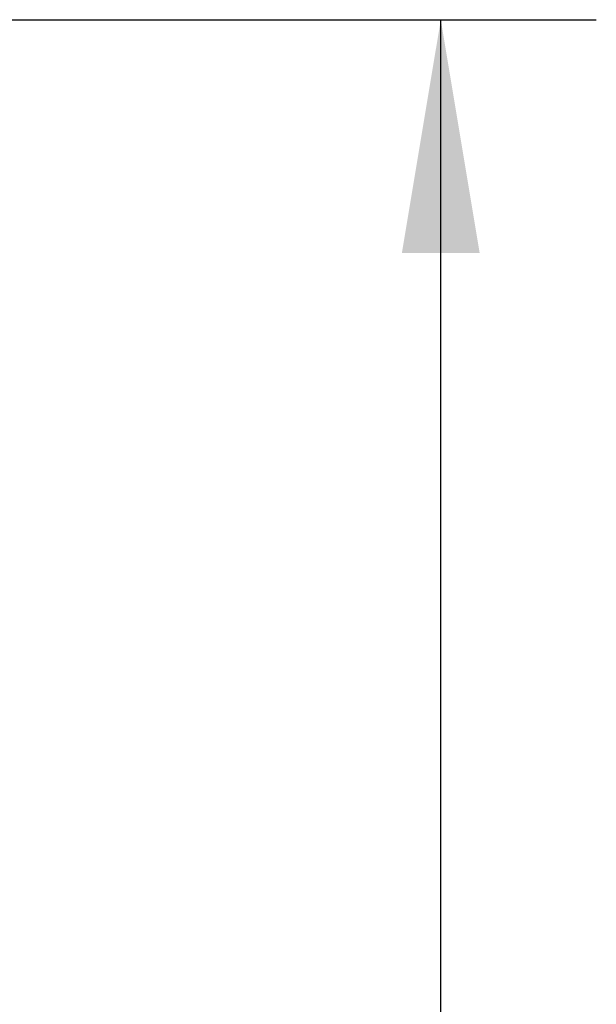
# Model space of a CAD drawing. Header units: millimetres. Extents: x 0 to 420, y 0 to 297.
# Tile 114 of 115: x 328 to 336, y 220 to 233. Entities that reach past the tile are written whole.
import ezdxf

# ---------------------------------------------------------------- set-up
doc = ezdxf.new("R2010")
doc.units = ezdxf.units.MM
doc.layers.add('QUOTE', color=174, linetype='Continuous')
doc.styles.add('SLDTEXTSTYLE3', font='TXT', dxfattribs={"width": 0.75})
doc.dimstyles.new('SLDDIMSTYLE0', dxfattribs={"dimtxt": 3, "dimasz": 3, "dimexe": 0, "dimexo": 0.0625, "dimgap": 0.75, "dimtad": 1, "dimlfac": 20.047434, "dimrnd": 1e-09, "dimzin": 12, "dimdsep": 46, "dimtxsty": 'SLDTEXTSTYLE3', "dimsah": 1, "dimcen": 0.09, "dimadec": 0, "dimazin": 3, "dimtfac": 1, "dimtdec": 3, "dimtofl": 0, "dimtmove": 0, "dimatfit": 3, "dimfxl": 0, "dimfrac": 2, "dimtolj": 1, "dimtzin": 12, "dimarcsym": 0})

# ---------------------------------------------------------------- blocks, each defined once
blk = doc.blocks.new('_D_2')
at = {"layer": 'QUOTE'}
for p, q in [((324.016, 233.111), (335.644, 233.111)), ((333.644, 197.74), (333.644, 233.111)), ((329.606, 197.74), (335.644, 197.74))]:
    blk.add_line(p, q, dxfattribs=at)
for points in [[(333.644, 233.111), (333.144, 230.111), (334.144, 230.111)], [(333.644, 197.74), (334.144, 200.74), (333.144, 200.74)]]:
    blk.add_solid(points, dxfattribs=at)
at = {"layer": 'QUOTE', "insert": (329.777, 210.438), "char_height": 3, "attachment_point": 1, "rotation": 90, "style": 'SLDTEXTSTYLE3'}
blk.add_mtext('709,1', dxfattribs=at)

msp = doc.modelspace()

# ---------------------------------------------------------------- dimensions: what is measured, and where the dimension line sits
at = {"layer": 'QUOTE'}
dim = msp.add_linear_dim(base=(333.64443, 233.11147), p1=(327.60626, 197.74036), p2=(322.01643, 233.11147), angle=90, dimstyle='SLDDIMSTYLE0', dxfattribs=at)
dim.commit()
dim.dimension.update_dxf_attribs({"geometry": '_D_2', "text_midpoint": (333.64443, 215.42592), "dimtype": 160})

doc.saveas('drawing.dxf')
